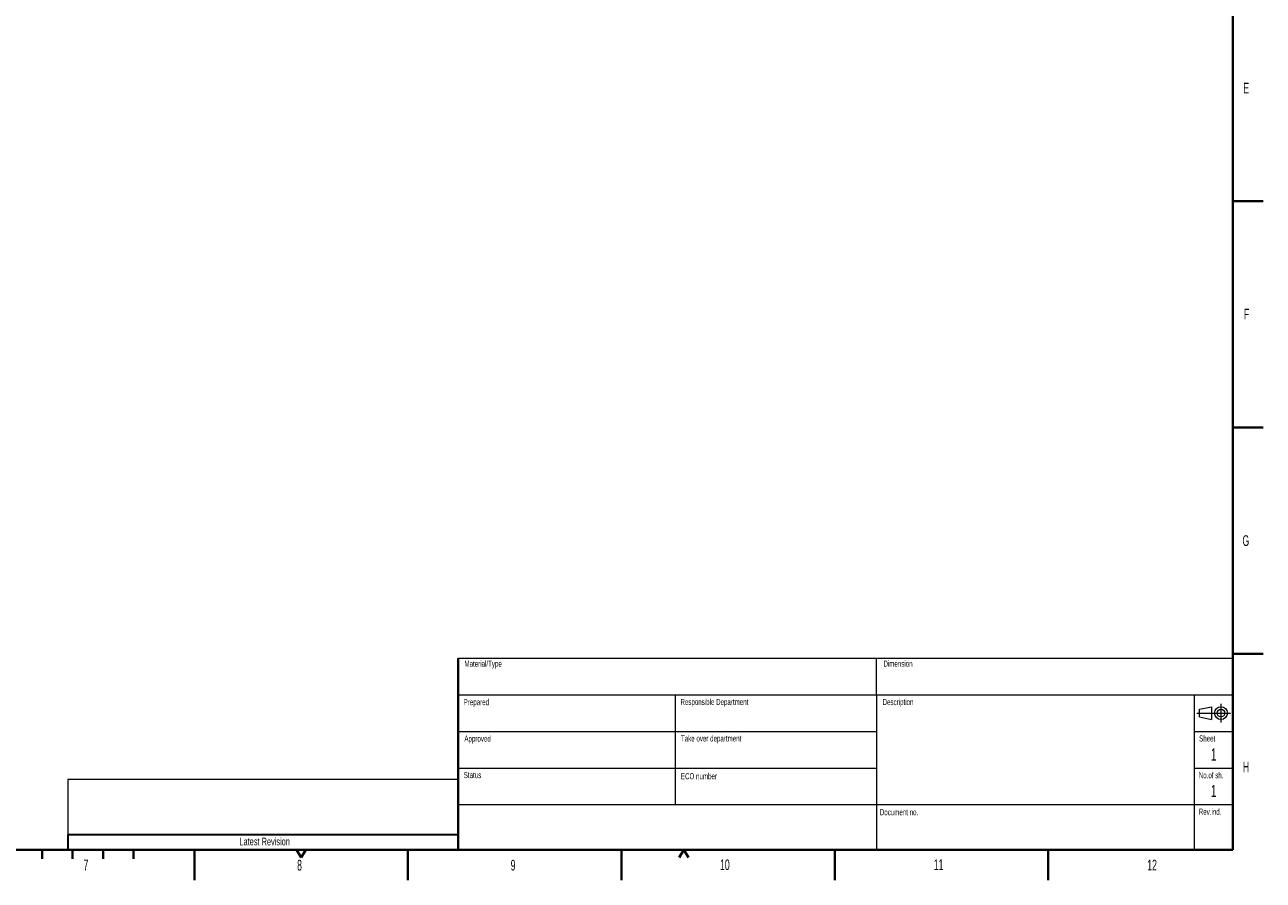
# Model space of a CAD drawing. Header units: millimetres. Extents: x 0 to 841, y 0 to 594.
# Tile 11 of 14: x 435 to 841, y 0 to 281. Entities that reach past the tile are written whole.
import ezdxf

# ---------------------------------------------------------------- set-up
doc = ezdxf.new("R2010")
doc.units = ezdxf.units.MM
doc.linetypes.add('CENTERX2', pattern=[20.32, 12.7, -2.54, 2.54, -2.54])
doc.styles.add('SLDTEXTSTYLE0', font='TXT', dxfattribs={"width": 0.605})

msp = doc.modelspace()

# ---------------------------------------------------------------- linework, layer by layer
at = {"color": 7, "linetype": 'Continuous', "lineweight": 40}
for p, q in [((831, 584), (831, 10)), ((831, 222.75), (841, 222.75)), ((831, 148.5), (841, 148.5)), ((831, 74.25), (841, 74.25)), ((577, 72.8), (577, 60.8)), ((577, 60.8), (577, 10)), ((20, 10), (831, 10)), ((440.5, 10), (440.5, 7)), ((450.5, 10), (450.5, 7)), ((460.5, 10), (460.5, 7)), ((470.5, 10), (470.5, 7)), ((490.5, 0), (490.5, 10)), ((524, 10), (525.5, 7.4)), ((525.5, 7.4), (527, 10)), ((560.5, 0), (560.5, 10)), ((630.5, 10), (630.5, 0)), ((651, 10), (649.5, 7.4)), ((651, 10), (652.5, 7.4)), ((700.5, 10), (700.5, 0)), ((770.5, 10), (770.5, 0))]:
    msp.add_line(p, q, dxfattribs=at)
at = {"color": 7, "linetype": 'Continuous', "lineweight": 15}
for p, q in [((577, 72.8), (831, 72.8)), ((714.2, 60.8), (714.2, 72.8)), ((577, 60.8), (831, 60.8)), ((648.1, 60.8), (648.1, 24.8)), ((714.2, 60.8), (714.2, 24.8)), ((818.3, 60.8), (818.3, 10)), ((820.05, 56.05), (824.05, 56.9)), ((824.05, 56.9), (824.05, 52.7)), ((820.05, 53.55), (820.05, 56.05)), ((820.05, 53.55), (824.05, 52.7)), ((577, 48.8), (714.2, 48.8)), ((818.3, 48.8), (831, 48.8)), ((577, 36.8), (714.2, 36.8)), ((818.3, 36.8), (831, 36.8)), ((577, 33), (449, 33)), ((449, 33), (449, 15)), ((577, 24.8), (831, 24.8)), ((714.2, 24.8), (714.2, 10))]:
    msp.add_line(p, q, dxfattribs=at)
at = {"color": 7, "linetype": 'CENTERX2', "lineweight": 0}
for p, q in [((827.15, 57.9), (827.15, 51.7)), ((819.25, 54.8), (830.25, 54.8))]:
    msp.add_line(p, q, dxfattribs=at)
at = {"color": 7, "linetype": 'Continuous', "lineweight": 30}
for q in [(577, 15), (449, 10)]:
    msp.add_line((449, 15), q, dxfattribs=at)
at = {"color": 7, "linetype": 'Continuous', "lineweight": 15}
for radius in [2.1, 1.25]:
    msp.add_circle((827.15, 54.8), radius, dxfattribs=at)

# ---------------------------------------------------------------- texts
at = {"color": 7, "linetype": 'Continuous', "lineweight": 0, "style": 'SLDTEXTSTYLE0'}
for s, insert, char_height, attachment_point in [('E', (834.46, 261.54), 3.5, 1), ('F', (834.67, 187.42), 3.5, 1), ('G', (834.19, 113.13), 3.5, 1), ('Material/Type', (579.04, 72.03), 2, 1), ('Dimension', (716.45, 72.02), 2, 1), ('Prepared', (578.79, 59.41), 2, 1), ('Responsible Department', (649.88, 59.47), 2, 1), ('Description', (716.18, 59.43), 2, 1), ('Approved', (579.02, 47.44), 2, 1), ('Take over department', (650.05, 47.5), 2, 1), ('Sheet', (819.98, 47.49), 2, 1), ('1', (824.74, 43.25), 4, 2), ('H', (834.3, 38.89), 3.5, 1), ('Status', (578.81, 35.48), 2, 1), ('ECO number', (650.05, 35.12), 2, 1), ('No.of sh.', (819.87, 35.44), 2, 1), ('1', (824.75, 31.27), 4, 2), ('Document no.', (715.26, 23.31), 2, 1), ('Rev.ind.', (819.87, 23.46), 2, 1), ('Latest Revision', (513.52, 13.94), 2.5, 2), ('7', (454.13, 6.78), 3.5, 1), ('8', (524.16, 6.67), 3.5, 1), ('9', (594.2, 6.69), 3.5, 1), ('10', (662.87, 6.84), 3.5, 1), ('11', (732.97, 6.85), 3.5, 1), ('12', (802.97, 6.72), 3.5, 1)]:
    msp.add_mtext(s, dxfattribs=dict(at, insert=insert, char_height=char_height, attachment_point=attachment_point))

doc.saveas('drawing.dxf')
